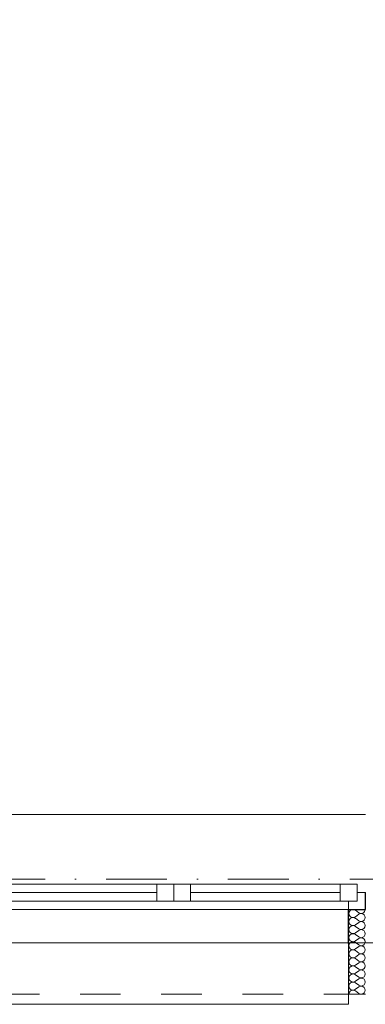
# Model space of a CAD drawing. Header units: millimetres. Extents: x 172139 to 266886, y 89395 to 138225.
# Tile 90 of 94: x 223026 to 224048, y 106825 to 109732. Entities that reach past the tile are written whole.
import ezdxf

# ---------------------------------------------------------------- set-up
doc = ezdxf.new("R2010")
doc.units = ezdxf.units.MM
doc.header["$MEASUREMENT"] = 0
doc.linetypes.add('Kropki i Kreski', pattern=[360, 180, -90, 0, -90])
doc.linetypes.add('Przerywana', pattern=[240, 120, -120])
for name, color, linetype in [('Konstrukcja - Siatki mod', 7, 'Continuous'), ('KR_INW', 7, 'Continuous'), ('NAPIS_SODON', 7, 'Continuous'), ('Okna ArchiCADa', 7, 'Continuous')]:
    doc.layers.add(name, color=color, linetype=linetype)
doc.layers.add('Konstrukcja - Siatki mod_Nr_pióra__48', color=7, linetype='Continuous', lineweight=15, true_color=0xa80f02)
doc.layers.add('KR_INW_Nr_pióra__102', color=7, linetype='Continuous', lineweight=5, true_color=0xcccccc)
for name, color, linetype, lineweight in [('KR_INW_Nr_pióra__27', 7, 'Continuous', 25), ('KR_INW_Nr_pióra__47', 7, 'Continuous', 15), ('NAPIS_SODON_Nr_pióra__1', 7, 'Continuous', 13), ('Okna ArchiCADa_Nr_pióra__1', 7, 'Continuous', 13), ('Okna ArchiCADa_Nr_pióra__27', 7, 'Continuous', 25)]:
    doc.layers.add(name, color=color, linetype=linetype, lineweight=lineweight)

# ---------------------------------------------------------------- blocks, each defined once
blk = doc.blocks.new('Strop_1', base_point=(179225, 121523.3))
at = {"layer": 'NAPIS_SODON_Nr_pióra__1', "linetype": 'Continuous', "flags": 128}
blk.add_lwpolyline([(179225, 121523.3), (179225.9, 107003.8), (250898.3, 107008.3), (250897.4, 121527.8)], close=True, dxfattribs=at)
blk = doc.blocks.new('*X212')
at = {"layer": 'KR_INW_Nr_pióra__102', "linetype": 'Continuous'}
for p, q in [((224028, 107095.6), (224018.5, 107102.8)), ((224028, 107090.9), (224018.5, 107083.7)), ((224028, 107071.8), (224018.5, 107079)), ((224028, 107067), (224018.5, 107059.9)), ((224028, 107048), (224018.5, 107055.1)), ((224028, 107043.2), (224018.5, 107036.1)), ((224028, 107024.2), (224018.5, 107031.3)), ((224028, 107019.4), (224018.5, 107012.3)), ((224028, 107000.4), (224018.5, 107007.5)), ((224028, 106995.6), (224018.5, 106988.5)), ((224028, 106976.6), (224018.5, 106983.7)), ((224028, 106971.8), (224018.5, 106964.7)), ((224028, 106952.8), (224018.5, 106959.9)), ((224028, 106948), (224018.5, 106940.9)), ((224028, 106929), (224018.5, 106936.1)), ((224028, 106924.2), (224018.5, 106917)), ((224028, 106905.1), (224018.5, 106912.3)), ((224028, 106900.4), (224018.5, 106893.2)), ((224028, 106881.3), (224018.5, 106888.5)), ((224028, 106876.6), (224018.5, 106869.4)), ((224028, 106857.5), (224018.5, 106864.7))]:
    blk.add_line(p, q, dxfattribs=at)
for centre, start, end in [((224011.3, 107093.2), 53.1301, 180), ((224035.2, 107105.1), 233.1301, 0), ((224011.3, 107093.2), 180, 306.8699), ((224011.3, 107069.4), 53.1301, 180), ((224011.3, 107069.4), 180, 306.8699), ((224035.2, 107081.3), 233.1301, 126.8699), ((224035.2, 107057.5), 233.1301, 126.8699), ((224011.3, 107045.6), 53.1301, 180), ((224011.3, 107045.6), 180, 306.8699), ((224035.2, 107033.7), 233.1301, 126.8699), ((224011.3, 107021.8), 53.1301, 180), ((224011.3, 107021.8), 180, 306.8699), ((224011.3, 106998), 53.1301, 180), ((224035.2, 107009.9), 233.1301, 126.8699), ((224011.3, 106998), 180, 306.8699), ((224011.3, 106974.2), 53.1301, 180), ((224035.2, 106986.1), 233.1301, 126.8699), ((224011.3, 106974.2), 180, 306.8699), ((224011.3, 106950.4), 53.1301, 180), ((224011.3, 106950.4), 180, 306.8699), ((224035.2, 106962.3), 233.1301, 126.8699), ((224035.2, 106938.5), 233.1301, 126.8699), ((224011.3, 106926.6), 53.1301, 180), ((224011.3, 106926.6), 180, 306.8699), ((224035.2, 106914.7), 233.1301, 126.8699), ((224011.3, 106902.8), 53.1301, 180), ((224011.3, 106902.8), 180, 306.8699), ((224035.2, 106890.9), 233.1301, 126.8699), ((224011.3, 106879), 53.1301, 180), ((224011.3, 106879), 180, 306.8699), ((224011.3, 106855.1), 53.1301, 180), ((224035.2, 106867), 233.1301, 126.8699)]:
    blk.add_arc(centre, 11.9, start, end, dxfattribs=at)
blk = doc.blocks.new('Okno dwuskrzydłowe 19_5')
at = {"layer": 'Okna ArchiCADa_Nr_pióra__1', "linetype": 'Continuous'}
for p, q in [((-566.8, 230), (566.8, 230)), ((-566.8, 0), (-541.8, 0)), ((-541.8, 25), (-491.8, 25)), ((-541.8, -25), (-541.8, 25)), ((-541.8, 0), (-541.8, -25)), ((-491.8, 25), (-50, 25)), ((-491.8, 25), (-491.8, -25)), ((-491.8, 25), (-50, 25)), ((-491.8, 0), (-50, 0)), ((-50, -25), (-50, 25)), ((-50, 25), (0, 25)), ((0, 25), (0, -25)), ((0, 25), (50, 25)), ((0, -25), (0, 25)), ((50, 25), (491.8, 25)), ((50, 25), (50, -25)), ((50, 25), (491.8, 25)), ((50, 0), (491.8, 0)), ((491.8, -25), (491.8, 25)), ((491.8, 25), (541.8, 25)), ((541.8, 25), (541.8, -25)), ((541.8, -25), (541.8, 0)), ((541.8, 0), (566.8, 0)), ((-541.8, -25), (-516.8, -25)), ((-491.8, -25), (-541.8, -25)), ((-516.8, -25), (-516.8, -50)), ((-50, -25), (-491.8, -25)), ((0, -25), (-50, -25)), ((50, -25), (0, -25)), ((491.8, -25), (50, -25)), ((541.8, -25), (491.8, -25)), ((516.8, -50), (516.8, -25)), ((516.8, -25), (541.8, -25)), ((-516.8, -50), (-566.8, -50)), ((0, -50), (-516.8, -50)), ((516.8, -50), (0, -50)), ((566.8, -50), (516.8, -50)), ((-516.8, -300), (-516.8, -330)), ((516.8, -330), (516.8, -300)), ((-516.8, -330), (516.8, -330))]:
    blk.add_line(p, q, dxfattribs=at)
at = {"layer": 'Okna ArchiCADa_Nr_pióra__1', "linetype": 'Przerywana'}
blk.add_line((-516.8, -300), (516.8, -300), dxfattribs=at)
at = {"layer": 'Okna ArchiCADa_Nr_pióra__27', "linetype": 'Continuous'}
for p, q in [((-566.8, -50), (-566.8, 0)), ((566.8, -50), (566.8, 0)), ((-516.8, -50), (-566.8, -50)), ((516.8, -50), (566.8, -50))]:
    blk.add_line(p, q, dxfattribs=at)
blk = doc.blocks.new('Ściana_3', base_point=(179075.1, 106855.1))
at = {"layer": 'KR_INW_Nr_pióra__27', "linetype": 'Continuous'}
for p, q in [((223998.3, 107005.1), (223998.3, 107105.1)), ((223998.3, 107105.1), (224048.3, 107105.1))]:
    blk.add_line(p, q, dxfattribs=at)
at = {"layer": 'KR_INW_Nr_pióra__47', "linetype": 'Continuous'}
for p, q in [((224048.3, 107105.1), (223998.3, 107105.1)), ((223998.3, 107105.1), (223998.3, 106855.1)), ((223998.3, 106855.1), (223998.3, 107005.1)), ((224048.3, 106855.1), (223998.3, 106855.1))]:
    blk.add_line(p, q, dxfattribs=at)
at = {"layer": 'KR_INW'}
blk.add_blockref('*X212', (0, 0), dxfattribs=at)
at = {"layer": 'Okna ArchiCADa', "color": 21, "linetype": 'Continuous', "lineweight": 13, "true_color": 0xff9955, "zscale": 1000}
blk.add_blockref('Okno dwuskrzydłowe 19_5', (223481.5, 107155.1), dxfattribs=at)
blk = doc.blocks.new('Standardowy znacznik siatki_10')
at = {"layer": 'Konstrukcja - Siatki mod_Nr_pióra__48', "linetype": 'Kropki i Kreski'}
blk.add_line((1000, 0), (72912, 0), dxfattribs=at)

msp = doc.modelspace()

# ---------------------------------------------------------------- block references
at = {"layer": 'Konstrukcja - Siatki mod', "color": 8, "linetype": 'Continuous', "lineweight": 13, "zscale": 1000}
msp.add_blockref('Standardowy znacznik siatki_10', (177989.3, 107195.1), dxfattribs=at)
at = {"layer": 'KR_INW'}
msp.add_blockref('Ściana_3', (179075.1, 106855.1), dxfattribs=at)
at = {"layer": 'NAPIS_SODON', "linetype": 'Continuous'}
msp.add_blockref('Strop_1', (179225, 121523.3), dxfattribs=at)

doc.saveas('drawing.dxf')
